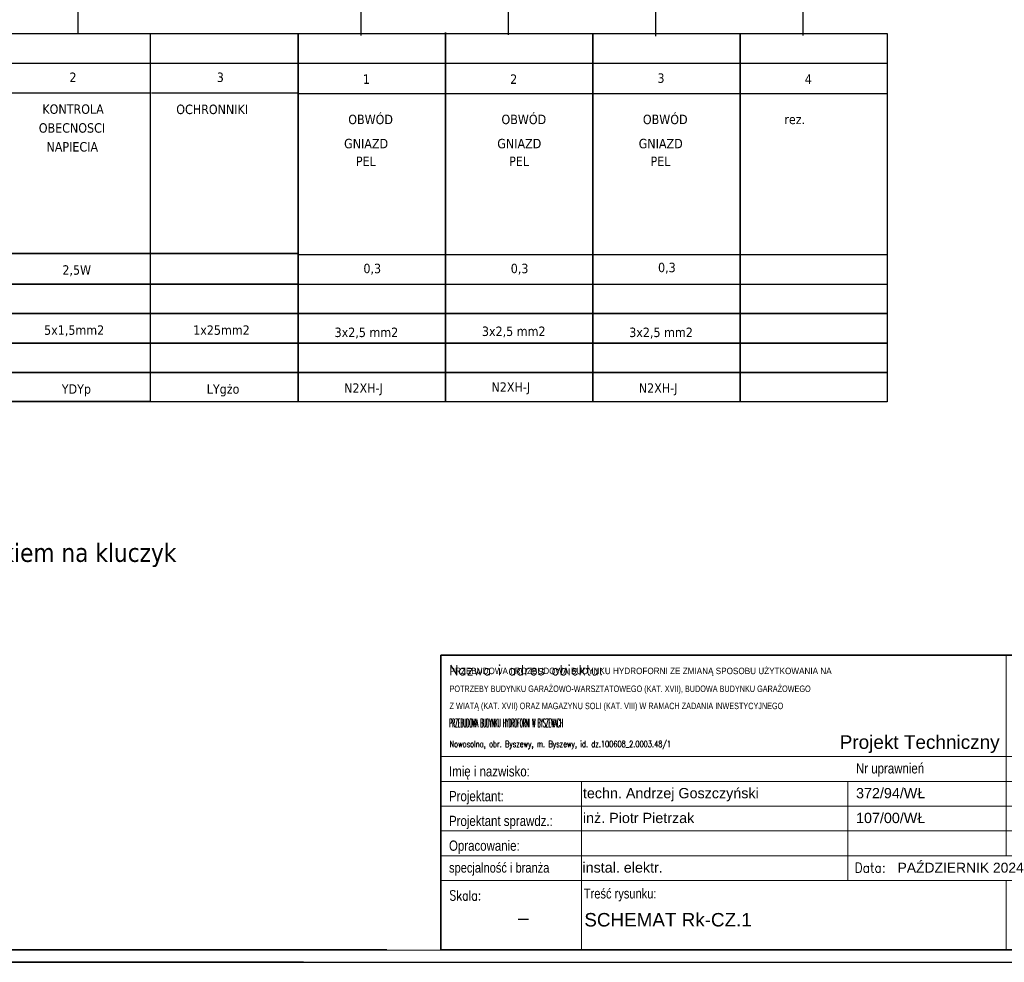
# Model space of a CAD drawing. Header units: millimetres. Extents: x 18084 to 47233, y 38174 to 56392.
# Tile 60 of 251: x 23207 to 24878, y 53422 to 55021. Entities that reach past the tile are written whole.
import ezdxf
from ezdxf.enums import TextEntityAlignment as Align

# ---------------------------------------------------------------- set-up
doc = ezdxf.new("R2010")
doc.units = ezdxf.units.MM
doc.header["$LTSCALE"] = 100
for name, color, linetype in [('3', 7, 'Continuous'), ('4', 7, 'Continuous'), ('5', 7, 'Continuous'), ('el - schemat', 7, 'Continuous')]:
    doc.layers.add(name, color=color, linetype=linetype)
doc.layers.add('_TABELKA_Nr_Pióra__1', color=7, linetype='Continuous', lineweight=13)
doc.layers.add('A-tabelka', color=251, linetype='Continuous', lineweight=20)
doc.styles.add('ARIAL', font='arial.ttf', dxfattribs={"width": 0.8})
doc.styles.add('GENERATED_STYLE_2', font='arial.ttf')
doc.styles.add('ROMANS', font='romans.shx', dxfattribs={"width": 0.7})
doc.styles.add('SIMPLEX', font='simplex.shx')
doc.styles.add('TAHOMA', font='tahoma.ttf')

# ---------------------------------------------------------------- blocks, each defined once
blk = doc.blocks.new('Tabela_A+SPR_ADT')
at = {"color": 5, "lineweight": 35}
for p, q in [((0, 546.1), (-1286.3, 546.1)), ((-1286.3, 546.1), (-1286.3, 0)), ((0, 0), (0, 546.1)), ((-1286.3, 0), (0, 0))]:
    blk.add_line(p, q, dxfattribs=at)
for p, q in [((-238.9, 546.1), (-238.9, 358.3)), ((-1286.3, 358.3), (0, 358.3)), ((-238.9, 174.6), (-238.9, 358.3)), ((-1286.3, 312.4), (0, 312.4)), ((-1026.1, 128.6), (-1026.1, 312.4)), ((-531.9, 128.6), (-531.9, 312.4)), ((-1286.3, 266.4), (0, 266.4)), ((-1286.3, 220.5), (0, 220.5)), ((-1286.3, 174.6), (-422.6, 174.6)), ((-422.6, 174.6), (0, 174.6)), ((-1286.3, 128.6), (0, 128.6)), ((-1026.1, 0), (-1026.1, 128.6)), ((-238.9, 128.6), (-238.9, 0))]:
    blk.add_line(p, q)
at = {"color": 7, "linetype": 'Continuous', "style": 'ROMANS'}
blk.add_text('Nazwa i adres obiektu:', height=18.375, dxfattribs=at).set_placement((-1271.4, 509.4))
at = {"color": 7, "style": 'ROMANS'}
for s, p in [('Nr strony', (-221.4, 500.2)), ('podpis', (-224, 327.1)), ('Rysunek', (-221.4, 91.9))]:
    blk.add_text(s, height=18.38, dxfattribs=at).set_placement(p)
at = {"color": 7}
for s, height, style, width, p in [('Nr uprawnień', 19, 'ARIAL', 0.8, (-517, 327.1)), ('Imię i nazwisko:', 19, 'ARIAL', 0.8, (-1271.4, 321.6)), ('Projektant:', 19, 'ARIAL', 0.8, (-1271.4, 275.6)), ('Projektant sprawdz.:', 19, 'ARIAL', 0.8, (-1271.4, 229.7)), ('Opracowanie:', 19, 'ARIAL', 0.8, (-1271.4, 183.8)), ('specjalność i branża', 18.375, 'ARIAL', 0.8, (-1271.4, 143.3)), ('Data:', 18.38, 'ROMANS', 0.9, (-519.6, 143.3)), ('Skala:', 18.38, 'ROMANS', 0.8, (-1270.5, 91.9)), ('Treść rysunku:', 18.375, 'ARIAL', 0.8, (-1021.5, 95.4))]:
    blk.add_text(s, height=height, dxfattribs=dict(at, style=style, width=width)).set_placement(p)
at = {"color": 7, "style": 'ROMANS', "width": 0.85, "flags": 4}
blk.add_attdef('NAZWA', text='', height=22, dxfattribs=at).set_placement((-1270.5, 496.6), align=Align.TOP_LEFT)
at = {"color": 7}
for tag, p, height, style, width, flags in [('OBIEKT_1', (-1270.5, 438.3), 22, 'ROMANS', 0.72, 4), ('ADRES_1', (-1270.5, 405.9), 19, 'ROMANS', 0.75, 4), ('ADRES_2', (-1270.5, 376.1), 19, 'ROMANS', 0.75, 4), ('PROJEKTANT_ARCHITEKTURY', (-1023.3, 281.1), 19, 'ROMANS', 0.85, 8), ('UPR_1', (-517, 281.1), 19, 'ROMANS', 0.85, 4), ('PROJEKTANT_SPRAWDZAJACY', (-1023.3, 235.2), 19, 'ROMANS', 0.85, 8), ('UPR_2', (-517, 235.2), 19, 'ROMANS', 0.85, 4), ('OPRACOWANIE', (-1023.3, 189.3), 19, 'ROMANS', 0.7, 4), ('UPR_3', (-517, 189.3), 19, 'ROMANS', 0.85, 4), ('BRANŻA', (-1024.2, 143.3), 19, 'ARIAL', 0.9, 4)]:
    blk.add_attdef(tag, p, '', height=height, dxfattribs=dict(at, style=style, width=width, flags=flags))
at = {"color": 7, "style": 'ROMANS', "flags": 4}
blk.add_attdef('NR_STR', text='', height=36, dxfattribs=at).set_placement((-19.5, 436.5), align=Align.RIGHT)
at = {"color": 7, "lineweight": 35, "style": 'ROMANS', "width": 0.9, "flags": 4}
blk.add_attdef('DATA', (-440, 143.3), '', height=18.4, dxfattribs=at)
at = {"color": 5, "lineweight": 35, "style": 'ROMANS', "width": 0.85, "flags": 4}
for tag, p in [('TEMAT', (-1024.2, 58)), ('TEMAT2', (-1024.2, 19.9))]:
    blk.add_attdef(tag, p, '', height=25, dxfattribs=at)
at = {"color": 5, "lineweight": 35, "style": 'ROMANS', "flags": 4}
blk.add_attdef('SKALA', text='', height=25, dxfattribs=at).set_placement((-1133.9, 58.5), align=Align.MIDDLE_CENTER)
blk.add_attdef('NR', text='', height=36, dxfattribs=at).set_placement((-18.4, 28.2), align=Align.RIGHT)

msp = doc.modelspace()

# ---------------------------------------------------------------- linework, layer by layer
at = {"color": 0}
for p, q in [((23679.5, 54945.5), (23679.5, 54372.3)), ((23679.5, 54945.5), (23679.5, 54372.3)), ((23679.5, 54945.5), (23679.5, 54372.3)), ((23929.5, 54947.3), (23929.5, 54374)), ((23929.5, 54945.5), (23929.5, 54372.3)), ((23929.5, 54945.5), (23929.5, 54372.3)), ((24179.5, 54945.5), (24179.5, 54372.3)), ((24179.5, 54945.5), (24179.5, 54372.3)), ((24179.5, 54945.5), (24179.5, 54372.3)), ((24179.5, 54945.5), (24179.5, 54372.3)), ((24429.5, 54945.5), (24429.5, 54372.3)), ((24429.5, 54945.5), (24429.5, 54372.3)), ((24429.5, 54945.5), (24429.5, 54372.3)), ((23678.5, 54622.3), (23929.5, 54622.3)), ((23928.5, 54622.3), (24179.5, 54622.3)), ((24178.5, 54622.3), (24429.5, 54622.3)), ((24428.5, 54622.3), (24679.5, 54622.3)), ((23678.5, 54572.3), (23929.5, 54572.3)), ((23928.5, 54572.3), (24179.5, 54572.3)), ((24178.5, 54572.3), (24429.5, 54572.3)), ((24428.5, 54572.3), (24679.5, 54572.3))]:
    msp.add_line(p, q, dxfattribs=at)
at = {"layer": '3', "color": 252}
msp.add_lwpolyline([(23179.5, 54997.3), (23428.5, 54997.3), (23428.5, 54373.3), (23179.5, 54373.3)], close=True, dxfattribs=at)
at = {"layer": '3', "color": 7}
for points in [[(23179.5, 54997.3), (23429.5, 54997.3)], [(23429.5, 54997.3), (23679.5, 54997.3)], [(23679.5, 54372.3), (23679.5, 54997.3)], [(23679.5, 54997.3), (23679.5, 54947.3)], [(23679.5, 54947.3), (23679.5, 54997.3)], [(23679.5, 54372.3), (23679.5, 54997.3)], [(23679.5, 54947.3), (23679.5, 54997.3)], [(23679.5, 54997.3), (23679.5, 54947.3)], [(23679.5, 54372.3), (23679.5, 54997.3)], [(23679.5, 54947.3), (23679.5, 54997.3)], [(23679.5, 54997.3), (23679.5, 54947.3)], [(23679.5, 54997.3), (23679.5, 54947.3)], [(23679.5, 54947.3), (23679.5, 54997.3)], [(23679.5, 54997.3), (23679.5, 54947.3)], [(23679.5, 54947.3), (23679.5, 54997.3)], [(23679.5, 54372.3), (23679.5, 54997.3)], [(23679.5, 54997.3), (23929.5, 54997.3)], [(23679.5, 54947.3), (23679.5, 54997.3)], [(23679.5, 54997.3), (23679.5, 54947.3)], [(23679.5, 54372.3), (23679.5, 54997.3)], [(23679.5, 54947.3), (23679.5, 54997.3)], [(23679.5, 54997.3), (23679.5, 54947.3)], [(23679.5, 54946.3), (23679.5, 54996.3)], [(23679.5, 54996.3), (23679.5, 54946.3)], [(23679.5, 54946.3), (23679.5, 54996.3)], [(23679.5, 54996.3), (23679.5, 54946.3)], [(23679.5, 54946.3), (23679.5, 54996.3)], [(23679.5, 54996.3), (23679.5, 54946.3)], [(23679.5, 54945.5), (23679.5, 54995.5)], [(23679.5, 54945.5), (23679.5, 54995.5)], [(23679.5, 54945.5), (23679.5, 54995.5)], [(23929.5, 54999), (23929.5, 54949)], [(23929.5, 54949), (23929.5, 54999)], [(23929.5, 54374), (23929.5, 54999)], [(23929.5, 54949), (23929.5, 54999)], [(23929.5, 54999), (23929.5, 54949)], [(23929.5, 54374), (23929.5, 54999)], [(23929.5, 54949), (23929.5, 54999)], [(23929.5, 54999), (23929.5, 54949)], [(23929.5, 54948), (23929.5, 54998)], [(23929.5, 54998), (23929.5, 54948)], [(23929.5, 54947.3), (23929.5, 54997.3)], [(23929.5, 54997.3), (23929.5, 54947.3)], [(23929.5, 54947.3), (23929.5, 54997.3)], [(23929.5, 54997.3), (23929.5, 54947.3)], [(23929.5, 54947.3), (23929.5, 54997.3)], [(23929.5, 54372.3), (23929.5, 54997.3)], [(23929.5, 54997.3), (24179.5, 54997.3)], [(23929.5, 54947.3), (23929.5, 54997.3)], [(23929.5, 54997.3), (23929.5, 54947.3)], [(23929.5, 54372.3), (23929.5, 54997.3)], [(23929.5, 54947.3), (23929.5, 54997.3)], [(23929.5, 54997.3), (23929.5, 54947.3)], [(23929.5, 54946.3), (23929.5, 54996.3)], [(23929.5, 54996.3), (23929.5, 54946.3)], [(23929.5, 54946.3), (23929.5, 54996.3)], [(23929.5, 54996.3), (23929.5, 54946.3)], [(23929.5, 54945.5), (23929.5, 54995.5)], [(23929.5, 54945.5), (23929.5, 54995.5)], [(24179.5, 54997.3), (24179.5, 54947.3)], [(24179.5, 54947.3), (24179.5, 54997.3)], [(24179.5, 54372.3), (24179.5, 54997.3)], [(24179.5, 54947.3), (24179.5, 54997.3)], [(24179.5, 54997.3), (24179.5, 54947.3)], [(24179.5, 54372.3), (24179.5, 54997.3)], [(24179.5, 54947.3), (24179.5, 54997.3)], [(24179.5, 54997.3), (24179.5, 54947.3)], [(24179.5, 54997.3), (24179.5, 54947.3)], [(24179.5, 54947.3), (24179.5, 54997.3)], [(24179.5, 54372.3), (24179.5, 54997.3)], [(24179.5, 54947.3), (24179.5, 54997.3)], [(24179.5, 54997.3), (24179.5, 54947.3)], [(24179.5, 54372.3), (24179.5, 54997.3)], [(24179.5, 54947.3), (24179.5, 54997.3)], [(24179.5, 54997.3), (24179.5, 54947.3)], [(24179.5, 54997.3), (24179.5, 54947.3)], [(24179.5, 54947.3), (24179.5, 54997.3)], [(24179.5, 54997.3), (24179.5, 54947.3)], [(24179.5, 54947.3), (24179.5, 54997.3)], [(24179.5, 54372.3), (24179.5, 54997.3)], [(24179.5, 54997.3), (24429.5, 54997.3)], [(24179.5, 54947.3), (24179.5, 54997.3)], [(24179.5, 54997.3), (24179.5, 54947.3)], [(24179.5, 54372.3), (24179.5, 54997.3)], [(24179.5, 54947.3), (24179.5, 54997.3)], [(24179.5, 54997.3), (24179.5, 54947.3)], [(24179.5, 54946.3), (24179.5, 54996.3)], [(24179.5, 54996.3), (24179.5, 54946.3)], [(24179.5, 54946.3), (24179.5, 54996.3)], [(24179.5, 54996.3), (24179.5, 54946.3)], [(24179.5, 54946.3), (24179.5, 54996.3)], [(24179.5, 54996.3), (24179.5, 54946.3)], [(24179.5, 54946.3), (24179.5, 54996.3)], [(24179.5, 54996.3), (24179.5, 54946.3)], [(24179.5, 54945.5), (24179.5, 54995.5)], [(24179.5, 54945.5), (24179.5, 54995.5)], [(24179.5, 54945.5), (24179.5, 54995.5)], [(24179.5, 54945.5), (24179.5, 54995.5)], [(24429.5, 54997.3), (24429.5, 54947.3)], [(24429.5, 54947.3), (24429.5, 54997.3)], [(24429.5, 54372.3), (24429.5, 54997.3)], [(24429.5, 54947.3), (24429.5, 54997.3)], [(24429.5, 54997.3), (24429.5, 54947.3)], [(24429.5, 54372.3), (24429.5, 54997.3)], [(24429.5, 54947.3), (24429.5, 54997.3)], [(24429.5, 54997.3), (24429.5, 54947.3)], [(24429.5, 54997.3), (24429.5, 54947.3)], [(24429.5, 54947.3), (24429.5, 54997.3)], [(24429.5, 54997.3), (24429.5, 54947.3)], [(24429.5, 54947.3), (24429.5, 54997.3)], [(24429.5, 54372.3), (24429.5, 54997.3)], [(24429.5, 54997.3), (24679.5, 54997.3)], [(24429.5, 54947.3), (24429.5, 54997.3)], [(24429.5, 54997.3), (24429.5, 54947.3)], [(24429.5, 54372.3), (24429.5, 54997.3)], [(24429.5, 54947.3), (24429.5, 54997.3)], [(24429.5, 54997.3), (24429.5, 54947.3)], [(24429.5, 54946.3), (24429.5, 54996.3)], [(24429.5, 54996.3), (24429.5, 54946.3)], [(24429.5, 54946.3), (24429.5, 54996.3)], [(24429.5, 54996.3), (24429.5, 54946.3)], [(24429.5, 54946.3), (24429.5, 54996.3)], [(24429.5, 54996.3), (24429.5, 54946.3)], [(24429.5, 54945.5), (24429.5, 54995.5)], [(24429.5, 54945.5), (24429.5, 54995.5)], [(24429.5, 54945.5), (24429.5, 54995.5)], [(22678.5, 54947.3), (23429.5, 54947.3)], [(22928.5, 54947.3), (23679.5, 54947.3)], [(23679.5, 54897.3), (23679.5, 54947.3)], [(23679.5, 54947.3), (23679.5, 54897.3)], [(23679.5, 54897.3), (23679.5, 54947.3)], [(23679.5, 54947.3), (23679.5, 54897.3)], [(23679.5, 54897.3), (23679.5, 54947.3)], [(23679.5, 54947.3), (23679.5, 54897.3)], [(23679.5, 54897.3), (23679.5, 54947.3)], [(23679.5, 54947.3), (23679.5, 54897.3)], [(23929.5, 54899), (23929.5, 54949)], [(23929.5, 54949), (23929.5, 54899)], [(23929.5, 54899), (23929.5, 54949)], [(23929.5, 54949), (23929.5, 54899)], [(23929.5, 54897.3), (23929.5, 54947.3)], [(23929.5, 54947.3), (23929.5, 54897.3)], [(23929.5, 54897.3), (23929.5, 54947.3)], [(23929.5, 54947.3), (23929.5, 54897.3)], [(24179.5, 54897.3), (24179.5, 54947.3)], [(24179.5, 54947.3), (24179.5, 54897.3)], [(24179.5, 54897.3), (24179.5, 54947.3)], [(24179.5, 54947.3), (24179.5, 54897.3)], [(24179.5, 54897.3), (24179.5, 54947.3)], [(24179.5, 54947.3), (24179.5, 54897.3)], [(24179.5, 54897.3), (24179.5, 54947.3)], [(24179.5, 54947.3), (24179.5, 54897.3)], [(24179.5, 54897.3), (24179.5, 54947.3)], [(24179.5, 54947.3), (24179.5, 54897.3)], [(24179.5, 54897.3), (24179.5, 54947.3)], [(24179.5, 54947.3), (24179.5, 54897.3)], [(24429.5, 54897.3), (24429.5, 54947.3)], [(24429.5, 54947.3), (24429.5, 54897.3)], [(24429.5, 54897.3), (24429.5, 54947.3)], [(24429.5, 54947.3), (24429.5, 54897.3)], [(24429.5, 54897.3), (24429.5, 54947.3)], [(24429.5, 54947.3), (24429.5, 54897.3)], [(24429.5, 54897.3), (24429.5, 54947.3)], [(24429.5, 54947.3), (24429.5, 54897.3)], [(23429.5, 54896.5), (23179.5, 54896.5)], [(23680.5, 54896.5), (23430.5, 54896.5)], [(23679.5, 54624.3), (23679.5, 54897.3)], [(23679.5, 54624.3), (23679.5, 54897.3)], [(23679.5, 54624.3), (23679.5, 54897.3)], [(23679.5, 54624.3), (23679.5, 54897.3)], [(23679.5, 54624.3), (23679.5, 54897.3)], [(23679.5, 54624.3), (23679.5, 54897.3)], [(23679.5, 54624.3), (23679.5, 54897.3)], [(23679.5, 54624.3), (23679.5, 54897.3)], [(23679.5, 54895.5), (23679.5, 54620.5)], [(23679.5, 54620.5), (23679.5, 54895.5)], [(23679.5, 54895.5), (23679.5, 54620.5)], [(23679.5, 54620.5), (23679.5, 54895.5)], [(23679.5, 54895.5), (23679.5, 54620.5)], [(23679.5, 54620.5), (23679.5, 54895.5)], [(23929.5, 54626), (23929.5, 54899)], [(23929.5, 54626), (23929.5, 54899)], [(23929.5, 54626), (23929.5, 54899)], [(23929.5, 54897.3), (23929.5, 54622.3)], [(23929.5, 54622.3), (23929.5, 54897.3)], [(23929.5, 54624.3), (23929.5, 54897.3)], [(23929.5, 54624.3), (23929.5, 54897.3)], [(23929.5, 54624.3), (23929.5, 54897.3)], [(23929.5, 54624.3), (23929.5, 54897.3)], [(23929.5, 54895.5), (23929.5, 54620.5)], [(23929.5, 54620.5), (23929.5, 54895.5)], [(23929.5, 54895.5), (23929.5, 54620.5)], [(23929.5, 54620.5), (23929.5, 54895.5)], [(24179.5, 54624.3), (24179.5, 54897.3)], [(24179.5, 54624.3), (24179.5, 54897.3)], [(24179.5, 54624.3), (24179.5, 54897.3)], [(24179.5, 54624.3), (24179.5, 54897.3)], [(24179.5, 54624.3), (24179.5, 54897.3)], [(24179.5, 54624.3), (24179.5, 54897.3)], [(24179.5, 54624.3), (24179.5, 54897.3)], [(24179.5, 54624.3), (24179.5, 54897.3)], [(24179.5, 54624.3), (24179.5, 54897.3)], [(24179.5, 54624.3), (24179.5, 54897.3)], [(24179.5, 54895.5), (24179.5, 54620.5)], [(24179.5, 54620.5), (24179.5, 54895.5)], [(24179.5, 54895.5), (24179.5, 54620.5)], [(24179.5, 54620.5), (24179.5, 54895.5)], [(24179.5, 54895.5), (24179.5, 54620.5)], [(24179.5, 54620.5), (24179.5, 54895.5)], [(24179.5, 54895.5), (24179.5, 54620.5)], [(24179.5, 54620.5), (24179.5, 54895.5)], [(24429.5, 54624.3), (24429.5, 54897.3)], [(24429.5, 54624.3), (24429.5, 54897.3)], [(24429.5, 54624.3), (24429.5, 54897.3)], [(24429.5, 54624.3), (24429.5, 54897.3)], [(24429.5, 54624.3), (24429.5, 54897.3)], [(24429.5, 54624.3), (24429.5, 54897.3)], [(24429.5, 54624.3), (24429.5, 54897.3)], [(24429.5, 54895.5), (24429.5, 54620.5)], [(24429.5, 54620.5), (24429.5, 54895.5)], [(24429.5, 54895.5), (24429.5, 54620.5)], [(24429.5, 54620.5), (24429.5, 54895.5)], [(24429.5, 54895.5), (24429.5, 54620.5)], [(24429.5, 54620.5), (24429.5, 54895.5)], [(23429.5, 54624.3), (23179.5, 54624.3)], [(23179.5, 54624.3), (23429.5, 54624.3)], [(23429.5, 54624.3), (23679.5, 54624.3)], [(23679.5, 54624.3), (23429.5, 54624.3)], [(23679.5, 54572.3), (23679.5, 54624.3)], [(23679.5, 54624.3), (23679.5, 54572.3)], [(23679.5, 54624.3), (23679.5, 54572.3)], [(23679.5, 54572.3), (23679.5, 54624.3)], [(23679.5, 54572.3), (23679.5, 54624.3)], [(23679.5, 54624.3), (23679.5, 54572.3)], [(23679.5, 54572.3), (23679.5, 54624.3)], [(23679.5, 54624.3), (23679.5, 54572.3)], [(23679.5, 54624.3), (23679.5, 54572.3)], [(23679.5, 54572.3), (23679.5, 54624.3)], [(23679.5, 54624.3), (23679.5, 54572.3)], [(23679.5, 54572.3), (23679.5, 54624.3)], [(23679.5, 54572.3), (23679.5, 54624.3)], [(23679.5, 54624.3), (23679.5, 54572.3)], [(23679.5, 54572.3), (23679.5, 54624.3)], [(23679.5, 54624.3), (23679.5, 54572.3)], [(23929.5, 54626), (23929.5, 54574)], [(23929.5, 54574), (23929.5, 54626)], [(23929.5, 54574), (23929.5, 54626)], [(23929.5, 54626), (23929.5, 54574)], [(23929.5, 54574), (23929.5, 54626)], [(23929.5, 54626), (23929.5, 54574)], [(23929.5, 54625), (23929.5, 54573)], [(23929.5, 54573), (23929.5, 54625)], [(23929.5, 54624.3), (23929.5, 54572.3)], [(23929.5, 54572.3), (23929.5, 54624.3)], [(23929.5, 54624.3), (23929.5, 54572.3)], [(23929.5, 54572.3), (23929.5, 54624.3)], [(23929.5, 54572.3), (23929.5, 54624.3)], [(23929.5, 54624.3), (23929.5, 54572.3)], [(23929.5, 54572.3), (23929.5, 54624.3)], [(23929.5, 54624.3), (23929.5, 54572.3)], [(24179.5, 54624.3), (24179.5, 54572.3)], [(24179.5, 54572.3), (24179.5, 54624.3)], [(24179.5, 54572.3), (24179.5, 54624.3)], [(24179.5, 54624.3), (24179.5, 54572.3)], [(24179.5, 54572.3), (24179.5, 54624.3)], [(24179.5, 54624.3), (24179.5, 54572.3)], [(24179.5, 54624.3), (24179.5, 54572.3)], [(24179.5, 54572.3), (24179.5, 54624.3)], [(24179.5, 54572.3), (24179.5, 54624.3)], [(24179.5, 54624.3), (24179.5, 54572.3)], [(24179.5, 54572.3), (24179.5, 54624.3)], [(24179.5, 54624.3), (24179.5, 54572.3)], [(24179.5, 54624.3), (24179.5, 54572.3)], [(24179.5, 54572.3), (24179.5, 54624.3)], [(24179.5, 54624.3), (24179.5, 54572.3)], [(24179.5, 54572.3), (24179.5, 54624.3)], [(24179.5, 54572.3), (24179.5, 54624.3)], [(24179.5, 54624.3), (24179.5, 54572.3)], [(24179.5, 54572.3), (24179.5, 54624.3)], [(24179.5, 54624.3), (24179.5, 54572.3)], [(24429.5, 54624.3), (24429.5, 54572.3)], [(24429.5, 54572.3), (24429.5, 54624.3)], [(24429.5, 54572.3), (24429.5, 54624.3)], [(24429.5, 54624.3), (24429.5, 54572.3)], [(24429.5, 54572.3), (24429.5, 54624.3)], [(24429.5, 54624.3), (24429.5, 54572.3)], [(24429.5, 54624.3), (24429.5, 54572.3)], [(24429.5, 54572.3), (24429.5, 54624.3)], [(24429.5, 54624.3), (24429.5, 54572.3)], [(24429.5, 54572.3), (24429.5, 54624.3)], [(24429.5, 54572.3), (24429.5, 54624.3)], [(24429.5, 54624.3), (24429.5, 54572.3)], [(24429.5, 54572.3), (24429.5, 54624.3)], [(24429.5, 54624.3), (24429.5, 54572.3)], [(23679.5, 54623.3), (23679.5, 54571.3)], [(23679.5, 54571.3), (23679.5, 54623.3)], [(23679.5, 54623.3), (23679.5, 54571.3)], [(23679.5, 54571.3), (23679.5, 54623.3)], [(23679.5, 54623.3), (23679.5, 54571.3)], [(23679.5, 54571.3), (23679.5, 54623.3)], [(23679.5, 54570.5), (23679.5, 54620.5)], [(23679.5, 54620.5), (23679.5, 54570.5)], [(23679.5, 54570.5), (23679.5, 54620.5)], [(23679.5, 54620.5), (23679.5, 54570.5)], [(23679.5, 54570.5), (23679.5, 54620.5)], [(23679.5, 54620.5), (23679.5, 54570.5)], [(23929.5, 54623.3), (23929.5, 54571.3)], [(23929.5, 54571.3), (23929.5, 54623.3)], [(23929.5, 54623.3), (23929.5, 54571.3)], [(23929.5, 54571.3), (23929.5, 54623.3)], [(23929.5, 54572.3), (23929.5, 54622.3)], [(23929.5, 54622.3), (23929.5, 54572.3)], [(23929.5, 54570.5), (23929.5, 54620.5)], [(23929.5, 54620.5), (23929.5, 54570.5)], [(23929.5, 54570.5), (23929.5, 54620.5)], [(23929.5, 54620.5), (23929.5, 54570.5)], [(24179.5, 54623.3), (24179.5, 54571.3)], [(24179.5, 54571.3), (24179.5, 54623.3)], [(24179.5, 54623.3), (24179.5, 54571.3)], [(24179.5, 54571.3), (24179.5, 54623.3)], [(24179.5, 54623.3), (24179.5, 54571.3)], [(24179.5, 54571.3), (24179.5, 54623.3)], [(24179.5, 54623.3), (24179.5, 54571.3)], [(24179.5, 54571.3), (24179.5, 54623.3)], [(24179.5, 54570.5), (24179.5, 54620.5)], [(24179.5, 54620.5), (24179.5, 54570.5)], [(24179.5, 54570.5), (24179.5, 54620.5)], [(24179.5, 54620.5), (24179.5, 54570.5)], [(24179.5, 54570.5), (24179.5, 54620.5)], [(24179.5, 54620.5), (24179.5, 54570.5)], [(24179.5, 54570.5), (24179.5, 54620.5)], [(24179.5, 54620.5), (24179.5, 54570.5)], [(24429.5, 54623.3), (24429.5, 54571.3)], [(24429.5, 54571.3), (24429.5, 54623.3)], [(24429.5, 54623.3), (24429.5, 54571.3)], [(24429.5, 54571.3), (24429.5, 54623.3)], [(24429.5, 54623.3), (24429.5, 54571.3)], [(24429.5, 54571.3), (24429.5, 54623.3)], [(24429.5, 54570.5), (24429.5, 54620.5)], [(24429.5, 54620.5), (24429.5, 54570.5)], [(24429.5, 54570.5), (24429.5, 54620.5)], [(24429.5, 54620.5), (24429.5, 54570.5)], [(24429.5, 54570.5), (24429.5, 54620.5)], [(24429.5, 54620.5), (24429.5, 54570.5)], [(23929.5, 54574), (23929.5, 54524)], [(23929.5, 54524), (23929.5, 54574)], [(23929.5, 54524), (23929.5, 54574)], [(23929.5, 54574), (23929.5, 54524)], [(23929.5, 54524), (23929.5, 54574)], [(23929.5, 54574), (23929.5, 54524)], [(23429.5, 54572.3), (23179.5, 54572.3)], [(23179.5, 54572.3), (23429.5, 54572.3)], [(23429.5, 54572.3), (23679.5, 54572.3)], [(23679.5, 54572.3), (23429.5, 54572.3)], [(23679.5, 54522.3), (23679.5, 54572.3)], [(23679.5, 54572.3), (23679.5, 54522.3)], [(23679.5, 54572.3), (23679.5, 54522.3)], [(23679.5, 54522.3), (23679.5, 54572.3)], [(23679.5, 54522.3), (23679.5, 54572.3)], [(23679.5, 54572.3), (23679.5, 54522.3)], [(23679.5, 54522.3), (23679.5, 54572.3)], [(23679.5, 54572.3), (23679.5, 54522.3)], [(23679.5, 54572.3), (23679.5, 54522.3)], [(23679.5, 54522.3), (23679.5, 54572.3)], [(23679.5, 54572.3), (23679.5, 54522.3)], [(23679.5, 54522.3), (23679.5, 54572.3)], [(23679.5, 54522.3), (23679.5, 54572.3)], [(23679.5, 54572.3), (23679.5, 54522.3)], [(23679.5, 54522.3), (23679.5, 54572.3)], [(23679.5, 54572.3), (23679.5, 54522.3)], [(23679.5, 54571.3), (23679.5, 54521.3)], [(23679.5, 54521.3), (23679.5, 54571.3)], [(23679.5, 54571.3), (23679.5, 54521.3)], [(23679.5, 54521.3), (23679.5, 54571.3)], [(23679.5, 54571.3), (23679.5, 54521.3)], [(23679.5, 54521.3), (23679.5, 54571.3)], [(23679.5, 54520.5), (23679.5, 54570.5)], [(23679.5, 54570.5), (23679.5, 54520.5)], [(23679.5, 54520.5), (23679.5, 54570.5)], [(23679.5, 54570.5), (23679.5, 54520.5)], [(23679.5, 54520.5), (23679.5, 54570.5)], [(23679.5, 54570.5), (23679.5, 54520.5)], [(23929.5, 54573), (23929.5, 54523)], [(23929.5, 54523), (23929.5, 54573)], [(23929.5, 54522.3), (23929.5, 54572.3)], [(23929.5, 54572.3), (23929.5, 54522.3)], [(23929.5, 54572.3), (23929.5, 54522.3)], [(23929.5, 54522.3), (23929.5, 54572.3)], [(23929.5, 54572.3), (23929.5, 54522.3)], [(23929.5, 54522.3), (23929.5, 54572.3)], [(23929.5, 54522.3), (23929.5, 54572.3)], [(23929.5, 54572.3), (23929.5, 54522.3)], [(23929.5, 54522.3), (23929.5, 54572.3)], [(23929.5, 54572.3), (23929.5, 54522.3)], [(23929.5, 54571.3), (23929.5, 54521.3)], [(23929.5, 54521.3), (23929.5, 54571.3)], [(23929.5, 54571.3), (23929.5, 54521.3)], [(23929.5, 54521.3), (23929.5, 54571.3)], [(23929.5, 54520.5), (23929.5, 54570.5)], [(23929.5, 54570.5), (23929.5, 54520.5)], [(23929.5, 54520.5), (23929.5, 54570.5)], [(23929.5, 54570.5), (23929.5, 54520.5)], [(24179.5, 54572.3), (24179.5, 54522.3)], [(24179.5, 54522.3), (24179.5, 54572.3)], [(24179.5, 54522.3), (24179.5, 54572.3)], [(24179.5, 54572.3), (24179.5, 54522.3)], [(24179.5, 54522.3), (24179.5, 54572.3)], [(24179.5, 54572.3), (24179.5, 54522.3)], [(24179.5, 54572.3), (24179.5, 54522.3)], [(24179.5, 54522.3), (24179.5, 54572.3)], [(24179.5, 54522.3), (24179.5, 54572.3)], [(24179.5, 54572.3), (24179.5, 54522.3)], [(24179.5, 54522.3), (24179.5, 54572.3)], [(24179.5, 54572.3), (24179.5, 54522.3)], [(24179.5, 54572.3), (24179.5, 54522.3)], [(24179.5, 54522.3), (24179.5, 54572.3)], [(24179.5, 54572.3), (24179.5, 54522.3)], [(24179.5, 54522.3), (24179.5, 54572.3)], [(24179.5, 54522.3), (24179.5, 54572.3)], [(24179.5, 54572.3), (24179.5, 54522.3)], [(24179.5, 54522.3), (24179.5, 54572.3)], [(24179.5, 54572.3), (24179.5, 54522.3)], [(24179.5, 54571.3), (24179.5, 54521.3)], [(24179.5, 54521.3), (24179.5, 54571.3)], [(24179.5, 54571.3), (24179.5, 54521.3)], [(24179.5, 54521.3), (24179.5, 54571.3)], [(24179.5, 54571.3), (24179.5, 54521.3)], [(24179.5, 54521.3), (24179.5, 54571.3)], [(24179.5, 54571.3), (24179.5, 54521.3)], [(24179.5, 54521.3), (24179.5, 54571.3)], [(24179.5, 54520.5), (24179.5, 54570.5)], [(24179.5, 54570.5), (24179.5, 54520.5)], [(24179.5, 54520.5), (24179.5, 54570.5)], [(24179.5, 54570.5), (24179.5, 54520.5)], [(24179.5, 54520.5), (24179.5, 54570.5)], [(24179.5, 54570.5), (24179.5, 54520.5)], [(24179.5, 54520.5), (24179.5, 54570.5)], [(24179.5, 54570.5), (24179.5, 54520.5)], [(24429.5, 54572.3), (24429.5, 54522.3)], [(24429.5, 54522.3), (24429.5, 54572.3)], [(24429.5, 54522.3), (24429.5, 54572.3)], [(24429.5, 54572.3), (24429.5, 54522.3)], [(24429.5, 54522.3), (24429.5, 54572.3)], [(24429.5, 54572.3), (24429.5, 54522.3)], [(24429.5, 54572.3), (24429.5, 54522.3)], [(24429.5, 54522.3), (24429.5, 54572.3)], [(24429.5, 54572.3), (24429.5, 54522.3)], [(24429.5, 54522.3), (24429.5, 54572.3)], [(24429.5, 54522.3), (24429.5, 54572.3)], [(24429.5, 54572.3), (24429.5, 54522.3)], [(24429.5, 54522.3), (24429.5, 54572.3)], [(24429.5, 54572.3), (24429.5, 54522.3)], [(24429.5, 54571.3), (24429.5, 54521.3)], [(24429.5, 54521.3), (24429.5, 54571.3)], [(24429.5, 54571.3), (24429.5, 54521.3)], [(24429.5, 54521.3), (24429.5, 54571.3)], [(24429.5, 54571.3), (24429.5, 54521.3)], [(24429.5, 54521.3), (24429.5, 54571.3)], [(24429.5, 54520.5), (24429.5, 54570.5)], [(24429.5, 54570.5), (24429.5, 54520.5)], [(24429.5, 54520.5), (24429.5, 54570.5)], [(24429.5, 54570.5), (24429.5, 54520.5)], [(24429.5, 54520.5), (24429.5, 54570.5)], [(24429.5, 54570.5), (24429.5, 54520.5)], [(23929.5, 54474), (23929.5, 54524)], [(23929.5, 54524), (23929.5, 54474)], [(23929.5, 54474), (23929.5, 54524)], [(23929.5, 54524), (23929.5, 54474)], [(23429.5, 54522.3), (23179.5, 54522.3)], [(23179.5, 54522.3), (23429.5, 54522.3)], [(23429.5, 54522.3), (23679.5, 54522.3)], [(23679.5, 54522.3), (23429.5, 54522.3)], [(23679.5, 54522.3), (23679.5, 54472.3)], [(23679.5, 54472.3), (23679.5, 54522.3)], [(23679.5, 54472.3), (23679.5, 54522.3)], [(23679.5, 54522.3), (23679.5, 54472.3)], [(23679.5, 54472.3), (23679.5, 54522.3)], [(23679.5, 54522.3), (23679.5, 54472.3)], [(23929.5, 54522.3), (23679.5, 54522.3)], [(23679.5, 54522.3), (23929.5, 54522.3)], [(23679.5, 54472.3), (23679.5, 54522.3)], [(23679.5, 54522.3), (23679.5, 54472.3)], [(23679.5, 54472.3), (23679.5, 54522.3)], [(23679.5, 54522.3), (23679.5, 54472.3)], [(24179.5, 54522.3), (23929.5, 54522.3)], [(23929.5, 54522.3), (24179.5, 54522.3)], [(23929.5, 54472.3), (23929.5, 54522.3)], [(23929.5, 54522.3), (23929.5, 54472.3)], [(23929.5, 54472.3), (23929.5, 54522.3)], [(23929.5, 54522.3), (23929.5, 54472.3)], [(24179.5, 54472.3), (24179.5, 54522.3)], [(24179.5, 54522.3), (24179.5, 54472.3)], [(24179.5, 54472.3), (24179.5, 54522.3)], [(24179.5, 54522.3), (24179.5, 54472.3)], [(24179.5, 54472.3), (24179.5, 54522.3)], [(24179.5, 54522.3), (24179.5, 54472.3)], [(24179.5, 54472.3), (24179.5, 54522.3)], [(24179.5, 54522.3), (24179.5, 54472.3)], [(24429.5, 54522.3), (24179.5, 54522.3)], [(24179.5, 54522.3), (24429.5, 54522.3)], [(24179.5, 54472.3), (24179.5, 54522.3)], [(24179.5, 54522.3), (24179.5, 54472.3)], [(24179.5, 54472.3), (24179.5, 54522.3)], [(24179.5, 54522.3), (24179.5, 54472.3)], [(24429.5, 54472.3), (24429.5, 54522.3)], [(24429.5, 54522.3), (24429.5, 54472.3)], [(24429.5, 54472.3), (24429.5, 54522.3)], [(24429.5, 54522.3), (24429.5, 54472.3)], [(24679.5, 54522.3), (24429.5, 54522.3)], [(24429.5, 54522.3), (24679.5, 54522.3)], [(24429.5, 54472.3), (24429.5, 54522.3)], [(24429.5, 54522.3), (24429.5, 54472.3)], [(24429.5, 54472.3), (24429.5, 54522.3)], [(24429.5, 54522.3), (24429.5, 54472.3)], [(23929.5, 54424), (23929.5, 54474)], [(23929.5, 54474), (23929.5, 54424)], [(23929.5, 54424), (23929.5, 54474)], [(23929.5, 54474), (23929.5, 54424)], [(23429.5, 54472.3), (23179.5, 54472.3)], [(23179.5, 54472.3), (23429.5, 54472.3)], [(23429.5, 54472.3), (23679.5, 54472.3)], [(23679.5, 54472.3), (23429.5, 54472.3)], [(23679.5, 54472.3), (23679.5, 54422.3)], [(23679.5, 54422.3), (23679.5, 54472.3)], [(23679.5, 54422.3), (23679.5, 54472.3)], [(23679.5, 54472.3), (23679.5, 54422.3)], [(23679.5, 54422.3), (23679.5, 54472.3)], [(23679.5, 54472.3), (23679.5, 54422.3)], [(23929.5, 54472.3), (23679.5, 54472.3)], [(23679.5, 54472.3), (23929.5, 54472.3)], [(23679.5, 54422.3), (23679.5, 54472.3)], [(23679.5, 54472.3), (23679.5, 54422.3)], [(23679.5, 54422.3), (23679.5, 54472.3)], [(23679.5, 54472.3), (23679.5, 54422.3)], [(24179.5, 54472.3), (23929.5, 54472.3)], [(23929.5, 54472.3), (24179.5, 54472.3)], [(23929.5, 54422.3), (23929.5, 54472.3)], [(23929.5, 54472.3), (23929.5, 54422.3)], [(23929.5, 54422.3), (23929.5, 54472.3)], [(23929.5, 54472.3), (23929.5, 54422.3)], [(24179.5, 54422.3), (24179.5, 54472.3)], [(24179.5, 54472.3), (24179.5, 54422.3)], [(24179.5, 54422.3), (24179.5, 54472.3)], [(24179.5, 54472.3), (24179.5, 54422.3)], [(24179.5, 54422.3), (24179.5, 54472.3)], [(24179.5, 54472.3), (24179.5, 54422.3)], [(24179.5, 54422.3), (24179.5, 54472.3)], [(24179.5, 54472.3), (24179.5, 54422.3)], [(24429.5, 54472.3), (24179.5, 54472.3)], [(24179.5, 54472.3), (24429.5, 54472.3)], [(24179.5, 54422.3), (24179.5, 54472.3)], [(24179.5, 54472.3), (24179.5, 54422.3)], [(24179.5, 54422.3), (24179.5, 54472.3)], [(24179.5, 54472.3), (24179.5, 54422.3)], [(24429.5, 54422.3), (24429.5, 54472.3)], [(24429.5, 54472.3), (24429.5, 54422.3)], [(24429.5, 54422.3), (24429.5, 54472.3)], [(24429.5, 54472.3), (24429.5, 54422.3)], [(24679.5, 54472.3), (24429.5, 54472.3)], [(24429.5, 54472.3), (24679.5, 54472.3)], [(24429.5, 54422.3), (24429.5, 54472.3)], [(24429.5, 54472.3), (24429.5, 54422.3)], [(24429.5, 54422.3), (24429.5, 54472.3)], [(24429.5, 54472.3), (24429.5, 54422.3)], [(23929.5, 54424), (23929.5, 54374)], [(23929.5, 54374), (23929.5, 54424)], [(23929.5, 54424), (23929.5, 54374)], [(23929.5, 54374), (23929.5, 54424)], [(23179.5, 54422.3), (23429.5, 54422.3)], [(23429.5, 54422.3), (23179.5, 54422.3)], [(23679.5, 54422.3), (23429.5, 54422.3)], [(23429.5, 54422.3), (23679.5, 54422.3)], [(23679.5, 54422.3), (23679.5, 54372.3)], [(23679.5, 54372.3), (23679.5, 54422.3)], [(23679.5, 54422.3), (23679.5, 54372.3)], [(23679.5, 54372.3), (23679.5, 54422.3)], [(23679.5, 54422.3), (23679.5, 54372.3)], [(23679.5, 54372.3), (23679.5, 54422.3)], [(23929.5, 54422.3), (23679.5, 54422.3)], [(23679.5, 54422.3), (23929.5, 54422.3)], [(23679.5, 54422.3), (23679.5, 54372.3)], [(23679.5, 54372.3), (23679.5, 54422.3)], [(23679.5, 54422.3), (23679.5, 54372.3)], [(23679.5, 54372.3), (23679.5, 54422.3)], [(24179.5, 54422.3), (23929.5, 54422.3)], [(23929.5, 54422.3), (24179.5, 54422.3)], [(23929.5, 54422.3), (23929.5, 54372.3)], [(23929.5, 54372.3), (23929.5, 54422.3)], [(23929.5, 54422.3), (23929.5, 54372.3)], [(23929.5, 54372.3), (23929.5, 54422.3)], [(24179.5, 54422.3), (24179.5, 54372.3)], [(24179.5, 54372.3), (24179.5, 54422.3)], [(24179.5, 54422.3), (24179.5, 54372.3)], [(24179.5, 54372.3), (24179.5, 54422.3)], [(24179.5, 54422.3), (24179.5, 54372.3)], [(24179.5, 54372.3), (24179.5, 54422.3)], [(24179.5, 54422.3), (24179.5, 54372.3)], [(24179.5, 54372.3), (24179.5, 54422.3)], [(24429.5, 54422.3), (24179.5, 54422.3)], [(24179.5, 54422.3), (24429.5, 54422.3)], [(24179.5, 54422.3), (24179.5, 54372.3)], [(24179.5, 54372.3), (24179.5, 54422.3)], [(24179.5, 54422.3), (24179.5, 54372.3)], [(24179.5, 54372.3), (24179.5, 54422.3)], [(24429.5, 54422.3), (24429.5, 54372.3)], [(24429.5, 54372.3), (24429.5, 54422.3)], [(24429.5, 54422.3), (24429.5, 54372.3)], [(24429.5, 54372.3), (24429.5, 54422.3)], [(24679.5, 54422.3), (24429.5, 54422.3)], [(24429.5, 54422.3), (24679.5, 54422.3)], [(24429.5, 54422.3), (24429.5, 54372.3)], [(24429.5, 54372.3), (24429.5, 54422.3)], [(24429.5, 54422.3), (24429.5, 54372.3)], [(24429.5, 54372.3), (24429.5, 54422.3)], [(23429.5, 54372.3), (23179.5, 54372.3)], [(23429.5, 54372.3), (23179.5, 54372.3)], [(23679.5, 54372.3), (23429.5, 54372.3)], [(23679.5, 54372.3), (23429.5, 54372.3)], [(23929.5, 54372.3), (23679.5, 54372.3)], [(23929.5, 54372.3), (23679.5, 54372.3)], [(24179.5, 54372.3), (23929.5, 54372.3)], [(24179.5, 54372.3), (23929.5, 54372.3)], [(24429.5, 54372.3), (24179.5, 54372.3)], [(24429.5, 54372.3), (24179.5, 54372.3)], [(24679.5, 54372.3), (24429.5, 54372.3)], [(24679.5, 54372.3), (24429.5, 54372.3)]]:
    msp.add_lwpolyline(points, dxfattribs=at)
at = {"layer": '4', "color": 7}
for points in [[(23305.5, 55484.8), (23305.5, 54997.3)], [(23786.2, 55119.4), (23786.2, 54994.4)], [(23786.2, 55119.4), (23786.2, 54994.4)], [(24036.2, 55120.2), (24036.2, 54995.2)], [(24036.2, 55120.2), (24036.2, 54995.2)], [(24286.2, 55118), (24286.2, 54993)], [(24286.2, 55118), (24286.2, 54993)], [(24536.2, 55119.4), (24536.2, 54994.4)], [(24536.2, 55119.4), (24536.2, 54994.4)]]:
    msp.add_lwpolyline(points, dxfattribs=at)
at = {"layer": '5', "lineweight": -2}
for p, q in [((24679.5, 54997.3), (24679.5, 54372.3)), ((24313.7, 54947.3), (24679.5, 54947.3)), ((24313.7, 54895.5), (24679.5, 54895.5))]:
    msp.add_line(p, q, dxfattribs=at)
at = {"layer": '5'}
for p, q in [((23829.9, 53442.5), (21910.4, 53442.5)), ((23034.7, 53442.5), (25099.7, 53442.3)), ((20965.4, 53421.5), (25165.4, 53421.5)), ((23688.8, 53421.7), (21769.3, 53421.5))]:
    msp.add_line(p, q, dxfattribs=at)
at = {"layer": 'el - schemat', "linetype": 'ByBlock', "lineweight": -2}
for p, q in [((23679.5, 54947.3), (24313.7, 54947.3)), ((23679.5, 54895.5), (24313.7, 54895.5))]:
    msp.add_line(p, q, dxfattribs=at)

# ---------------------------------------------------------------- block references
at = {"layer": 'A-tabelka', "lineweight": 60}
ref = msp.add_blockref('Tabela_A+SPR_ADT', (25099.7, 53442.5), dxfattribs=dict(at, xscale=0.9155413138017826, yscale=0.9155413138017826, zscale=0.9155413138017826))
ref.add_attrib('OBIEKT_1', 'PRZEBUDOWA I ROZBUDOWA BUDYNKU HYDROFORNI ZE ZMIANĄ SPOSOBU UŻYTKOWANIA NA', (23936.6, 53910.5), dxfattribs={"layer": '0', "color": 7, "lineweight": 30, "height": 11, "style": 'ARIAL', "width": 0.9})
ref.add_attrib('NR', 'E 4.1', dxfattribs={"layer": '0', "color": 5, "lineweight": 35, "height": 32.96, "style": 'ROMANS'}).set_placement((25082.9, 53468.3), align=Align.RIGHT)
ref.add_attrib('UPR_1', '372/94/WŁ', (24626.4, 53699.9), dxfattribs={"layer": '0', "color": 7, "height": 17.4, "style": 'ARIAL'})
ref.add_attrib('DATA', 'PAŹDZIERNIK 2024', (24696.9, 53573.7), dxfattribs={"layer": '0', "color": 7, "lineweight": 35, "height": 16.823, "style": 'ARIAL'})
ref.add_attrib('TEMAT', 'SCHEMAT Rk-CZ.1', (24165.3, 53482.3), dxfattribs={"layer": '0', "color": 5, "lineweight": 35, "height": 22.889, "style": 'ARIAL'})
ref.add_attrib('TEMAT2', 'PRZEBUDOWA BUDYNKU HYDROFORNI W BYSZEWACH', (23936.1, 53820.7), dxfattribs={"layer": '0', "color": 5, "lineweight": 30, "height": 14, "style": 'SIMPLEX', "width": 0.32})
ref.add_attrib('ADRES_1', 'Z WIATĄ (KAT. XVII) ORAZ MAGAZYNU SOLI (KAT. VIII) W RAMACH ZADANIA INWESTYCYJNEGO ', (23936.6, 53851.1), dxfattribs={"layer": '0', "color": 7, "lineweight": 30, "height": 11, "style": 'ARIAL', "width": 0.7})
ref.add_attrib('ADRES_2', 'Nowosolna, obr. Byszewy, m. Byszewy, id. dz.100608_2.0003.48/1', (23936.6, 53786.8), dxfattribs={"layer": '0', "color": 7, "height": 10.395, "style": 'ROMANS', "width": 0.75})
ref.add_attrib('BRANŻA', 'instal. elektr.', (24162.1, 53573.7), dxfattribs={"layer": '0', "color": 7, "height": 17.395, "style": 'ARIAL'})
ref.add_attrib('PROJEKTANT_ARCHITEKTURY', 'techn. Andrzej Goszczyński ', (24162.9, 53699.9), dxfattribs={"layer": '0', "color": 7, "height": 17.395, "style": 'ARIAL'})
ref.add_attrib('SKALA', '-', dxfattribs={"layer": '0', "color": 5, "lineweight": 35, "height": 22.9, "style": 'ROMANS'}).set_placement((24061.6, 53496.1), align=Align.MIDDLE_CENTER)
ref.add_attrib('PROJEKTANT_SPRAWDZAJACY', 'inż. Piotr Pietrzak', (24162.9, 53657.8), dxfattribs={"layer": '0', "color": 7, "height": 17.395, "style": 'ARIAL'})
ref.add_attrib('UPR_2', '107/00/WŁ', (24626.4, 53657.8), dxfattribs={"layer": '0', "color": 7, "height": 17.4, "style": 'ARIAL'})
ref.add_attrib('OBIEKT_2', 'POTRZEBY BUDYNKU GARAŻOWO-WARSZTATOWEGO (KAT. XVII), BUDOWA BUDYNKU GARAŻOWEGO', (23936.6, 53880.2), dxfattribs={"layer": '0', "color": 7, "lineweight": 30, "height": 11, "style": 'ARIAL', "width": 0.7})

# ---------------------------------------------------------------- texts
at = {"layer": '3', "style": 'TAHOMA'}
for s, p in [('2', (23291.5, 54915.3)), ('3', (23541.5, 54915.3)), ('1', (23789.4, 54912.1)), ('2', (24039.4, 54912.1)), ('3', (24289.4, 54913.9)), ('4', (24539.4, 54912.1)), ('KONTROLA', (23245.5, 54861.3)), ('OCHRONNIKI', (23472.8, 54860.9)), ('OBWÓD  ', (23764.7, 54843.8)), ('OBWÓD  ', (24024.7, 54843.8)), ('OBWÓD  ', (24264.7, 54843.8)), ('OBECNOSCI', (23239.5, 54829.3)), ('rez.', (24504.7, 54843.8)), ('NAPIECIA', (23252.5, 54797.3)), ('GNIAZD', (23757.6, 54802.8)), ('GNIAZD', (24017.6, 54802.8)), ('GNIAZD', (24257.6, 54802.8)), ('PEL', (23777.6, 54772.8)), ('PEL', (24037.6, 54772.8)), ('PEL', (24277.6, 54772.8)), ('0,3', (23790.4, 54590.9)), ('0,3', (24040.4, 54590.9)), ('0,3', (24290.4, 54592.6)), ('2,5W', (23279.5, 54588.3)), ('5x1,5mm2', (23248.5, 54486.3)), ('1x25mm2', (23501.5, 54486.3)), ('3x2,5 mm2', (23741.5, 54482.5)), ('3x2,5 mm2', (23991.5, 54484.3)), ('3x2,5 mm2', (24241.5, 54482.5)), ('YDYp', (23278.5, 54386.3)), ('LYgżo', (23524.5, 54386.3)), ('N2XH-J', (23757.7, 54387.9)), ('N2XH-J', (24007.7, 54389.6)), ('N2XH-J', (24257.7, 54387.9))]:
    msp.add_text(s, height=16, dxfattribs=at).set_placement(p)
at = {"layer": '4', "color": 7, "style": 'TAHOMA'}
msp.add_text('Rozdzielnica natynkowa ;obudowa IP 40 drzwiczki z zamkiem na kluczyk', height=31.2, dxfattribs=at).set_placement((22136.5, 54101))
at = {"layer": '_TABELKA_Nr_Pióra__1', "linetype": 'Continuous', "insert": (24598.7, 53806.7), "char_height": 23, "attachment_point": 1, "style": 'GENERATED_STYLE_2'}
msp.add_mtext('Projekt Techniczny', dxfattribs=at)

doc.saveas('drawing.dxf')
